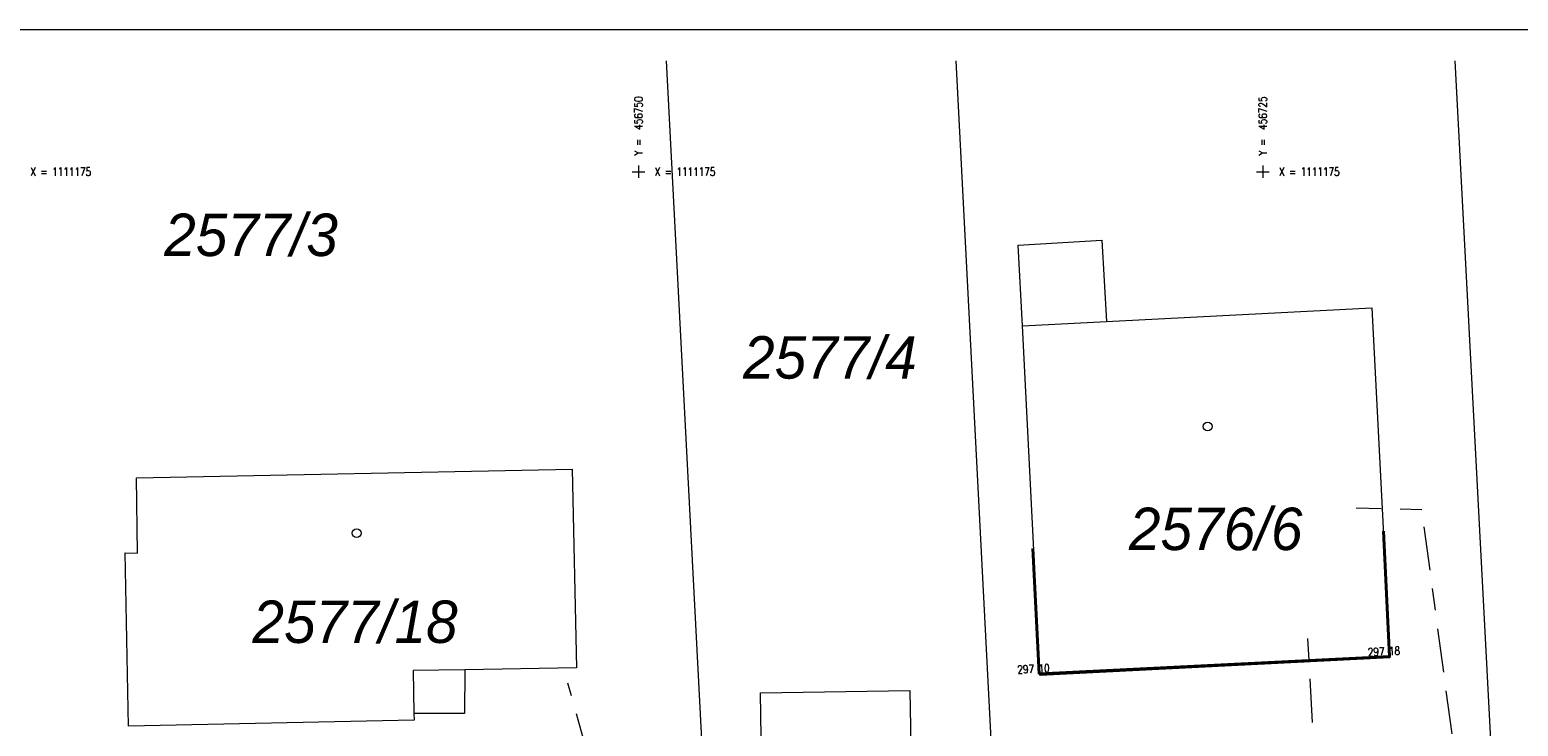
# Model space of a CAD drawing. Header units: metres. Extents: x -456831 to -456516, y -1111244 to -1111169.
# Tile 12 of 19: x -456774 to -456715, y -1111197 to -1111169. Entities that reach past the tile are written whole.
import ezdxf
from ezdxf.enums import TextEntityAlignment as Align

# ---------------------------------------------------------------- set-up
doc = ezdxf.new("R2010")
doc.units = ezdxf.units.M
doc.header["$MEASUREMENT"] = 0
doc.linetypes.add('6.1622', pattern=[40, 3.5, -3, 7, -3, 3.5, 3.5, -3, 7, -3, 3.5])
doc.linetypes.add('6.2322', pattern=[40, 3.5, -3, 7, -4, 6, -3, 7, -3, 3.5])
doc.layers.get('0').update_dxf_attribs({"lineweight": 13})
for name, color, linetype, lineweight in [('BUDOVY', 7, 'Continuous', 40), ('Hranice parcel', 9, 'Continuous', 13), ('IS_SMVAK_KANAL_SPL_TRASA', 32, '6.2322', 0), ('IS_SMVAK_VODA_TRASA', 5, '6.1622', 0), ('Parcelní čísla', 9, 'Continuous', 13), ('RAMECEK', 7, 'Continuous', 0), ('SIT', 5, 'Continuous', 13), ('SKRYTE_BODY', 7, 'Continuous', 0), ('Vnitřní kresba', 9, 'Continuous', 0), ('VYSKY', 34, 'Continuous', 0), ('Značky budov', 9, 'Continuous', 13)]:
    doc.layers.add(name, color=color, linetype=linetype, lineweight=lineweight)
doc.styles.add('ROMANS', font='romans.shx')
doc.styles.add('Style-cs_Italics', font='cs_Italics.shx')

# ---------------------------------------------------------------- blocks, each defined once
blk = doc.blocks.new('4.02')
at = {"layer": 'Značky budov', "ltscale": 0.25}
blk.add_circle((-0.0007, 0.0001), 0.0175, dxfattribs=at)
blk = doc.blocks.new('SIT')
at = {"color": 0, "linetype": 'ByBlock', "lineweight": -2}
for p, q in [((-1, 0), (1, 0)), ((0, 1), (0, -1))]:
    blk.add_line(p, q, dxfattribs=at)

msp = doc.modelspace()

# ---------------------------------------------------------------- linework, layer by layer
at = {"layer": 'BUDOVY', "ltscale": 0.25}
for p, q in [((-456719.919, -1111194.419), (-456720.169, -1111189.402)), ((-456733.953, -1111195.118), (-456734.203, -1111190.101)), ((-456733.953, -1111195.118), (-456719.919, -1111194.419))]:
    msp.add_line(p, q, dxfattribs=at)
at = {"layer": 'Hranice parcel', "ltscale": 0.25}
for p, q in [((-456746.94, -1111207.93), (-456748.876, -1111170.564)), ((-456737.292, -1111170.564), (-456735.38, -1111207.75)), ((-456717.305, -1111170.564), (-456715.33, -1111208.15))]:
    msp.add_line(p, q, dxfattribs=at)
at = {"layer": 'Hranice parcel', "ltscale": 0.25, "flags": 128}
for points in [[(-456731.26, -1111181), (-456720.63, -1111180.46), (-456719.91, -1111194.47), (-456733.91, -1111195.18), (-456734.62, -1111181.18), (-456734.8, -1111177.95), (-456731.44, -1111177.75), (-456731.26, -1111181)], [(-456770.56, -1111190.27), (-456770.06, -1111190.28), (-456770.11, -1111187.26), (-456752.66, -1111186.92), (-456752.49, -1111194.88), (-456756.96, -1111194.96), (-456756.97, -1111196.7), (-456759, -1111196.7), (-456758.99, -1111196.97), (-456770.42, -1111197.21), (-456770.56, -1111190.27)], [(-456745.12, -1111195.88), (-456739.14, -1111195.79), (-456738.99, -1111203.78), (-456745, -1111203.88), (-456745.12, -1111195.88)]]:
    msp.add_lwpolyline(points, dxfattribs=at)
at = {"layer": 'IS_SMVAK_KANAL_SPL_TRASA', "ltscale": 0.25}
msp.add_lwpolyline([(-456723.211, -1111193.7), (-456722.466, -1111206.947), (-456724.26, -1111213.356)], dxfattribs=at)
at = {"layer": 'IS_SMVAK_VODA_TRASA', "ltscale": 0.25}
msp.add_line((-456749.147, -1111208.767), (-456752.828, -1111195.492), dxfattribs=at)
msp.add_lwpolyline([(-456715.645, -1111210.657), (-456718.628, -1111188.544), (-456721.253, -1111188.486)], dxfattribs=at)
at = {"layer": 'RAMECEK', "ltscale": 0.25, "flags": 128}
msp.add_lwpolyline([(-456831.365, -1111243.564), (-456516.365, -1111243.564), (-456516.365, -1111169.314), (-456831.365, -1111169.314)], close=True, dxfattribs=at)
at = {"layer": 'SKRYTE_BODY', "ltscale": 0.25}
for p in [(-456719.919, -1111194.419), (-456733.953, -1111195.118)]:
    msp.add_point(p, dxfattribs=at)
at = {"layer": 'Vnitřní kresba', "ltscale": 0.25}
for p, q in [((-456734.62, -1111181.18), (-456731.26, -1111181)), ((-456756.96, -1111194.96), (-456759.02, -1111194.98)), ((-456759.02, -1111194.98), (-456759, -1111196.7))]:
    msp.add_line(p, q, dxfattribs=at)

# ---------------------------------------------------------------- block references
at = {"layer": 'SIT', "ltscale": 0.25, "xscale": 0.25, "yscale": 0.25, "zscale": 0.25}
for p in [(-456750, -1111175), (-456725, -1111175)]:
    msp.add_blockref('SIT', p, dxfattribs=at)
at = {"layer": 'Značky budov', "ltscale": 0.25, "xscale": 10, "yscale": 10, "zscale": 10}
for p in [(-456727.2, -1111185.21), (-456761.28, -1111189.48)]:
    msp.add_blockref('4.02', p, dxfattribs=at)

# ---------------------------------------------------------------- texts
at = {"layer": 'Parcelní čísla', "style": 'Style-cs_Italics'}
for s, p in [('2577/3', (-456765.518, -1111178.38)), ('2577/4', (-456742.335, -1111183.29)), ('2576/6', (-456726.884, -1111190.16)), ('2577/18', (-456761.352, -1111193.88))]:
    msp.add_text(s, height=1.7, dxfattribs=at).set_placement(p, align=Align.CENTER)
at = {"layer": 'SIT', "style": 'ROMANS', "width": 0.8}
for s, p in [('Y =  456750', (-456749.838, -1111174.35)), ('Y =  456725', (-456724.838, -1111174.35))]:
    msp.add_text(s, height=0.325, rotation=90, dxfattribs=at).set_placement(p)
for p in [(-456774.35, -1111175.163), (-456749.35, -1111175.163), (-456724.35, -1111175.163)]:
    msp.add_text('X = 1111175', height=0.325, dxfattribs=at).set_placement(p)
at = {"layer": 'VYSKY', "style": 'ROMANS', "width": 0.8}
for s, p in [('297 18 ', (-456720.051, -1111194.376)), ('297 10 ', (-456734.085, -1111195.075))]:
    msp.add_text(s, height=0.325, rotation=2.85141, dxfattribs=at).set_placement(p, align=Align.CENTER)

doc.saveas('drawing.dxf')
